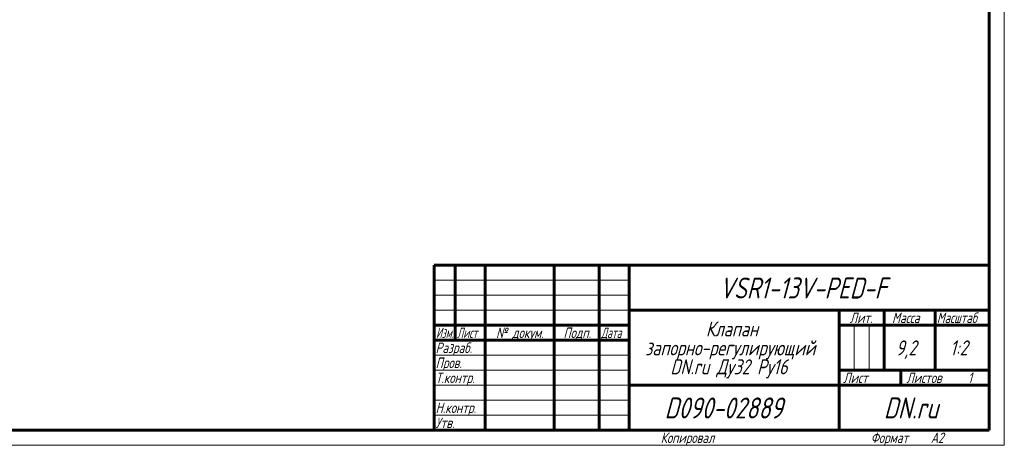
# Model space of a CAD drawing. Header units: millimetres. Extents: x 0 to 594, y 0 to 420.
# Tile 8 of 18: x 266 to 594, y 0 to 142. Entities that reach past the tile are written whole.
import ezdxf

# ---------------------------------------------------------------- set-up
doc = ezdxf.new("R2010")
doc.units = ezdxf.units.MM
doc.linetypes.add('K5LT_BASIC', pattern=[0])
doc.linetypes.add('K5LT_THIN', pattern=[0])
doc.styles.add('KTEXTSTYLE', font='txt', dxfattribs={"width": 0.96, "height": 5})

# ---------------------------------------------------------------- blocks, each defined once
blk = doc.blocks.new('U197')
at = {"color": 7, "linetype": 'K5LT_THIN', "lineweight": 18, "true_color": 0xffffff}
for p, q in [((594, 420), (594, 0)), ((404, 55), (469, 55)), ((404, 50), (469, 50)), ((404, 45), (469, 45)), ((543.96, 25), (543.96, 40)), ((548.98, 25), (548.98, 40)), ((404, 30), (469, 30)), ((404, 25), (469, 25)), ((404, 20), (469, 20)), ((404, 15), (469, 15)), ((404, 10), (469, 10)), ((594, 0), (0, 0))]:
    blk.add_line(p, q, dxfattribs=at)
at = {"color": 143, "linetype": 'K5LT_BASIC', "lineweight": 60, "true_color": 0x33acca}
for p, q in [((589, 415), (589, 5)), ((404, 60), (589, 60)), ((404, 5), (404, 60)), ((411, 35), (411, 60)), ((421, 5), (421, 60)), ((444, 5), (444, 60)), ((459, 5), (459, 60)), ((469, 5), (469, 60)), ((469, 45), (589, 45)), ((539, 5), (539, 45)), ((554, 25), (554, 45)), ((571, 25), (571, 45)), ((404, 40), (469, 40)), ((539, 40), (554, 40)), ((554, 40), (589, 40)), ((404, 35), (469, 35)), ((539, 25), (589, 25)), ((559.57, 20), (559.57, 25)), ((469, 20), (539, 20)), ((539, 20), (589, 20)), ((589, 5), (20, 5))]:
    blk.add_line(p, q, dxfattribs=at)
at = {"color": 7, "attachment_point": 1, "style": 'KTEXTSTYLE'}
for s, insert, char_height in [('\\fArial|b0|c204|p34;\\H5.0;\\W1.000;\\Q15;\\fGOST Type AU|b0|i0|c204|p34;\\Q15;\\W0.960;\\H7.00;VSR1-13V-PED-F', (499.02, 55.86), 7), ('\\fArial|b0|c204|p34;\\H5.0;\\W1.000;\\Q15;\\fGOST Type AU|b0|i0|c204|p34;\\Q15;\\W0.960;\\H3.50;Лит.', (542.47, 44.18), 3.5), ('\\fArial|b0|c204|p34;\\H5.0;\\W1.000;\\Q15;\\fGOST Type AU|b0|i0|c204|p34;\\Q15;\\W0.960;\\H3.50;Масса', (556.58, 44.18), 3.5), ('\\fArial|b0|c204|p34;\\H5.0;\\W1.000;\\Q15;\\fGOST Type AU|b0|i0|c204|p34;\\Q15;\\W0.926;\\H3.50;Масштаб', (571.52, 44.18), 3.5), ('\\fArial|b0|c204|p34;\\H5.0;\\W1.000;\\Q15;\\fGOST Type AU|b0|i0|c204|p34;\\Q15;\\W0.960;Клапан', (494.56, 41.21), 5), ('\\fArial|b0|c204|p34;\\H5.0;\\W1.000;\\Q15;\\fGOST Type AU|b0|i0|c204|p34;\\Q15;\\W0.786;\\H3.50;Изм.', (404.62, 39.18), 3.5), ('\\fArial|b0|c204|p34;\\H5.0;\\W1.000;\\Q15;\\fGOST Type AU|b0|i0|c204|p34;\\Q15;\\W0.800;\\H3.50;Лист', (411.61, 39.18), 3.5), ('\\fArial|b0|c204|p34;\\H5.0;\\W1.000;\\Q15;\\fGOST Type AU|b0|i0|c204|p34;\\Q15;\\W0.960;\\H3.50;№ докум.', (424.63, 39.18), 3.5), ('\\fArial|b0|c204|p34;\\H5.0;\\W1.000;\\Q15;\\fGOST Type AU|b0|i0|c204|p34;\\Q15;\\W0.960;\\H3.50;Подп.', (447.1, 39.18), 3.5), ('\\fArial|b0|c204|p34;\\H5.0;\\W1.000;\\Q15;\\fGOST Type AU|b0|i0|c204|p34;\\Q15;\\W0.800;\\H3.50;Дата', (459.61, 39.18), 3.5), ('\\fArial|b0|c204|p34;\\H5.0;\\W1.000;\\Q15;\\fGOST Type AU|b0|i0|c204|p34;\\Q15;\\W0.960;\\H3.50;Разраб.', (404.5, 34.18), 3.5), ('\\fArial|b0|c204|p34;\\H5.0;\\W1.000;\\Q15;\\fGOST Type AU|b0|i0|c204|p34;\\Q15;\\W0.960;запорно-регулирующий', (474.38, 34.9), 5), ('\\fArial|b0|c204|p34;\\H5.0;\\W1.000;\\Q15;\\fGOST Type AU|b0|i0|c204|p34;\\Q15;\\W0.960;9,2', (557.89, 34.9), 5), ('\\fArial|b0|c204|p34;\\H5.0;\\W1.000;\\Q15;\\fGOST Type AU|b0|i0|c204|p34;\\Q15;\\W0.960;{\\c16737820;1:2}', (575.92, 34.9), 5), ('\\fArial|b0|c204|p34;\\H5.0;\\W1.000;\\Q15;\\fGOST Type AU|b0|i0|c204|p34;\\Q15;\\W0.960;\\H3.50;Пров.', (404.5, 29.18), 3.5), ('\\fArial|b0|c204|p34;\\H5.0;\\W1.000;\\Q15;\\fGOST Type AU|b0|i0|c204|p34;\\Q15;\\W0.960;DN.ru Ду32 Ру16', (482.72, 28.59), 5), ('\\fArial|b0|c204|p34;\\H5.0;\\W1.000;\\Q15;\\fGOST Type AU|b0|i0|c204|p34;\\Q15;\\W0.960;\\H3.50;Т.контр.', (404.5, 24.18), 3.5), ('\\fArial|b0|c204|p34;\\H5.0;\\W1.000;\\Q15;\\fGOST Type AU|b0|i0|c204|p34;\\Q15;\\W0.960;\\H3.50;Лист', (540.32, 24.18), 3.5), ('\\fArial|b0|c204|p34;\\H5.0;\\W1.000;\\Q15;\\fGOST Type AU|b0|i0|c204|p34;\\Q15;\\W0.960;\\H3.50;Листов', (561.36, 24.18), 3.5), ('\\fArial|b0|c204|p34;\\H5.0;\\W1.000;\\Q15;\\fGOST Type AU|b0|i0|c204|p34;\\Q15;\\W0.960;\\H3.50;1', (581.91, 24.18), 3.5), ('\\fArial|b0|c204|p34;\\H5.0;\\W1.000;\\Q15;\\fGOST Type AU|b0|i0|c204|p34;\\Q15;\\W0.960;\\H3.50;Н.контр.', (404.5, 14.18), 3.5), ('\\fArial|b0|c204|p34;\\H5.0;\\W1.000;\\Q15;\\fGOST Type AU|b0|i0|c204|p34;\\Q15;\\W0.960;\\H7.00;D090-02889', (480.78, 15.86), 7), ('\\fArial|b0|c204|p34;\\H5.0;\\W1.000;\\Q15;\\fGOST Type AU|b0|i0|c204|p34;\\Q15;\\W0.960;\\H7.00;DN.ru', (553.84, 15.86), 7), ('\\fArial|b0|c204|p34;\\H5.0;\\W1.000;\\Q15;\\fGOST Type AU|b0|i0|c204|p34;\\Q15;\\W0.960;\\H3.50;Утв.', (404.5, 9.18), 3.5), ('\\fArial|b0|c204|p34;\\H5.0;\\W1.000;\\Q15;\\fGOST Type AU|b0|i0|c204|p34;\\Q15;\\W0.960;\\H3.50;Копировал', (479.5, 4.18), 3.5), ('\\fArial|b0|c204|p34;\\H5.0;\\W1.000;\\Q15;\\fGOST Type AU|b0|i0|c204|p34;\\Q15;\\W0.960;\\H3.50;Формат', (549.5, 4.18), 3.5), ('\\fArial|b0|c204|p34;\\H5.0;\\W1.000;\\Q15;\\fGOST Type AU|b0|i0|c204|p34;\\Q15;\\W0.960;\\H3.50;A2', (569.5, 4.18), 3.5)]:
    blk.add_mtext(s, dxfattribs=dict(at, insert=insert, char_height=char_height))

msp = doc.modelspace()

# ---------------------------------------------------------------- block references
msp.add_blockref('U197', (0, 0))

doc.saveas('drawing.dxf')
